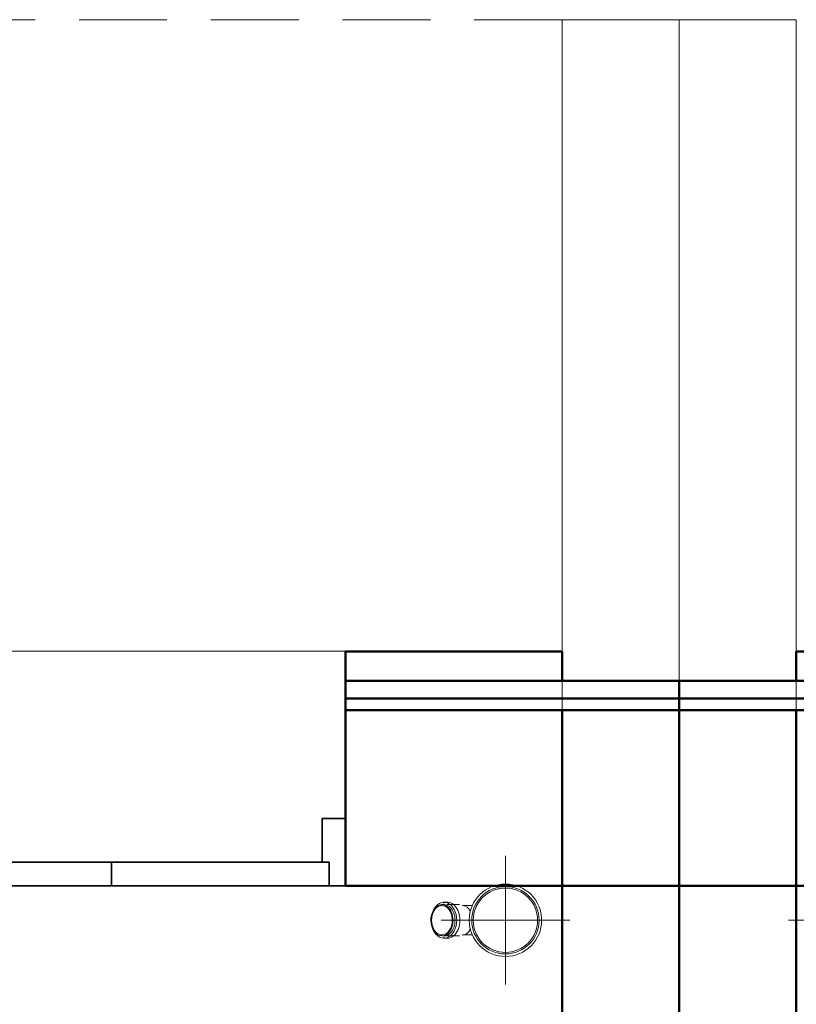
# Model space of a CAD drawing. Header units: millimetres. Extents: x -121 to 21670, y 1231 to 39176.
# Tile 36 of 44: x 12659 to 13986, y 37305 to 38988. Entities that reach past the tile are written whole.
import ezdxf

# ---------------------------------------------------------------- set-up
doc = ezdxf.new("R2010")
doc.units = ezdxf.units.MM
doc.linetypes.add('ADSK_Осевая', pattern=[700, 500, -100, 0, -100])
doc.linetypes.add('ADSK_Штриховая_ш3 п1_5', pattern=[225, 150, -75])
for name, color, linetype, lineweight in [('A-COLS-____-MCUT', 52, 'Continuous', 50), ('A-COLS-____-OTLN', 52, 'Continuous', 20), ('A-DETL-____-MBND', 5, 'ADSK_Штриховая_ш3 п1_5', 20), ('A-DOOR-____-MCUT', 31, 'Continuous', 35), ('A-DOOR-____-OTLN', 31, 'Continuous', 20), ('A-GENM-____-MCUT', 13, 'Continuous', 50), ('A-GENM-____-OTLN', 13, 'Continuous', 20), ('A-PART-____-MCUT', 2, 'Continuous', 50), ('A-PART-____-OTLN', 2, 'Continuous', 20), ('A-WALL-____-MCUT', 113, 'Continuous', 50), ('A-WALL-____-OTLN', 113, 'Continuous', 20), ('P-PIPE-____-CNTR', 3, 'ADSK_Осевая', 20), ('P-PIPE-____-OTLN', 3, 'Continuous', 20), ('S-BEAM-____-OTLN', 12, 'Continuous', 20)]:
    doc.layers.add(name, color=color, linetype=linetype, lineweight=lineweight)

# ---------------------------------------------------------------- blocks, each defined once
blk = doc.blocks.new('Прямая форма - V line-609275-В_Этаж 02_Канализация')
at = {"layer": 'A-DETL-____-MBND', "color": 253}
for p, q in [((-100, 8850), (-100, 7770)), ((100, 8850), (-100, 8850)), ((100, 7720), (100, 8850))]:
    blk.add_line(p, q, dxfattribs=at)
blk = doc.blocks.new('Прямая форма - BMR - 002-609276-В_Этаж 02_Канализация')
blk.add_blockref('Прямая форма - V line-609275-В_Этаж 02_Канализация', (0, 0))
blk = doc.blocks.new('Прямая форма - V line-609682-В_Этаж 02_Канализация')
at = {"layer": 'A-DETL-____-MBND', "color": 253}
for p, q in [((-100, 8850), (-100, 7720)), ((100, 8850), (-100, 8850)), ((100, 7770), (100, 8850))]:
    blk.add_line(p, q, dxfattribs=at)
blk = doc.blocks.new('Прямая форма - BMR - 002-609683-В_Этаж 02_Канализация')
blk.add_blockref('Прямая форма - V line-609682-В_Этаж 02_Канализация', (0, 0))
blk = doc.blocks.new('Прямая форма - V line-610177-В_Этаж 02_Канализация')
at = {"layer": 'A-DOOR-____-MCUT', "color": 53}
for p, q in [((28, 400), (0, 400)), ((0, 400), (0, 285)), ((400, 400), (28, 400)), ((28, 400), (28, 360)), ((28, 360), (28, 400)), ((400, 360), (400, 400)), ((600, 400), (400, 400)), ((400, 400), (400, 360)), ((600, 360), (600, 400)), ((972, 400), (600, 400)), ((600, 400), (600, 360)), ((972, 360), (972, 400)), ((1000, 400), (972, 400)), ((972, 400), (972, 360)), ((1000, 285), (1000, 400)), ((28, 360), (400, 360)), ((40, 360), (28, 360)), ((40, 285), (40, 360)), ((400, 360), (600, 360)), ((600, 360), (972, 360)), ((960, 360), (960, 285)), ((972, 360), (960, 360)), ((0, 285), (40, 285)), ((960, 285), (1000, 285))]:
    blk.add_line(p, q, dxfattribs=at)
at = {"layer": 'A-DOOR-____-OTLN', "color": 253}
for p, q in [((796.5, 454.1), (804.6, 457.1)), ((804.6, 457.1), (830.5, 464)), ((804.6, 457.1), (832, 457.2)), ((832, 457.2), (806.7, 450.4)), ((830.5, 464), (856.9, 468.7)), ((830.5, 464), (857.8, 461.7)), ((857.8, 461.7), (832, 457.2)), ((883.6, 471), (856.9, 468.7)), ((856.9, 468.7), (883.9, 464)), ((857.8, 461.7), (883.9, 464)), ((897, 471), (883.6, 471)), ((883.9, 464), (897, 464)), ((897, 471), (922, 471)), ((897, 464), (897, 471)), ((897, 464), (897, 471)), ((922, 464), (897, 464)), ((912, 413), (912, 464)), ((913.3, 464), (913.3, 413)), ((917, 464), (917, 413)), ((922, 471), (927, 471)), ((922, 464), (922, 471)), ((922, 413), (922, 464)), ((927, 464), (922, 464)), ((927, 464), (922, 464)), ((927, 471), (930.7, 471)), ((927, 464), (927, 471)), ((927, 413), (927, 464)), ((927, 464), (930.7, 464)), ((930.7, 464), (927, 464)), ((930.7, 471), (932, 471)), ((930.7, 464), (930.7, 471)), ((930.7, 464), (932, 464)), ((930.7, 413), (930.7, 464)), ((932, 464), (930.7, 464)), ((932, 464), (932, 471)), ((932, 413), (932, 464)), ((798.8, 447.5), (796.5, 454.1)), ((806.7, 450.4), (798.8, 447.5)), ((900, 403), (902, 407)), ((904.7, 407), (902, 407)), ((902.9, 403), (904.7, 407)), ((904.7, 407), (909.4, 407)), ((909, 403), (910, 413)), ((911.6, 413), (910, 413)), ((910.7, 403), (911.6, 413)), ((911.6, 413), (916, 413)), ((916, 413), (915.5, 403)), ((916, 413), (922, 413)), ((922, 413), (928, 413)), ((922, 413), (922, 403)), ((928, 413), (932.4, 413)), ((928, 413), (928.5, 403)), ((932.4, 413), (934, 413)), ((932.4, 413), (933.3, 403)), ((934, 413), (935, 403)), ((934.6, 407), (939.3, 407)), ((939.3, 407), (942, 407)), ((939.3, 407), (941.1, 403)), ((942, 407), (944, 403)), ((950.5, 403), (893.5, 403)), ((893.5, 403), (893.5, 401)), ((950.5, 401), (950.5, 403))]:
    blk.add_line(p, q, dxfattribs=at)
blk = doc.blocks.new('Прямая форма - კარ2-610178-В_Этаж 02_Канализация')
blk.add_blockref('Прямая форма - V line-610177-В_Этаж 02_Канализация', (0, 0))
blk = doc.blocks.new('Прямая форма - Insulation - Thermal Break-610615-В_Этаж 02_Канализация')
at = {"layer": 'A-WALL-____-MCUT', "color": 9}
for p, q in [((789.9, 80), (0, 80)), ((0, 80), (0, 50)), ((789.9, 50), (789.9, 80)), ((2360, 80), (1789.9, 80)), ((1789.9, 80), (1789.9, 50)), ((2360, 50), (2360, 80)), ((0, 50), (789.9, 50)), ((1789.9, 50), (2360, 50))]:
    blk.add_line(p, q, dxfattribs=at)
blk = doc.blocks.new('Прямая форма - Masonry Block - Structural-610616-В_Этаж 02_Канализация')
at = {"layer": 'A-WALL-____-MCUT', "color": 9}
for p, q in [((789.9, 400), (350, 400)), ((350, 400), (350, 100)), ((789.9, 100), (789.9, 400)), ((2160, 400), (1789.9, 400)), ((1789.9, 400), (1789.9, 100)), ((2160, 100), (2160, 400)), ((350, 100), (789.9, 100)), ((1789.9, 100), (2160, 100))]:
    blk.add_line(p, q, dxfattribs=at)
blk = doc.blocks.new('Прямая форма - Concrete - Structural-610617-В_Этаж 02_Канализация')
at = {"layer": 'A-WALL-____-MCUT', "color": 9}
for p, q in [((320, 100), (0, 100)), ((0, 100), (0, 80)), ((320, 80), (320, 100)), ((350, 92.2), (350, 100)), ((350, 100), (579.5, 100)), ((350, 80), (350, 92.2)), ((579.5, 100), (789.9, 100)), ((789.9, 100), (789.9, 89.6)), ((789.9, 89.6), (789.9, 80)), ((1789.9, 90.4), (1789.9, 100)), ((1789.9, 100), (2062.6, 100)), ((1789.9, 80), (1789.9, 90.4)), ((2062.6, 100), (2360, 100)), ((2360, 100), (2360, 100)), ((2360, 100), (2360, 87.5)), ((2360, 87.5), (2360, 80)), ((0, 80), (320, 80)), ((579.5, 80), (350, 80)), ((789.9, 80), (579.5, 80)), ((2062.6, 80), (1789.9, 80)), ((2360, 80), (2062.6, 80)), ((2360, 80), (2360, 80))]:
    blk.add_line(p, q, dxfattribs=at)
at = {"layer": 'A-WALL-____-OTLN', "color": 253}
for p, q in [((579.5, 100), (350, 100)), ((350, 92.2), (350, 100)), ((350, 92.2), (350, 80)), ((789.9, 100), (579.5, 100)), ((789.9, 89.6), (789.9, 100)), ((789.9, 80), (789.9, 89.6)), ((2062.6, 100), (1789.9, 100)), ((1789.9, 100), (1789.9, 90.4)), ((1789.9, 90.4), (1789.9, 80)), ((2062.6, 100), (2360, 100)), ((2360, 100), (2360, 100)), ((2360, 87.5), (2360, 100)), ((2360, 87.5), (2360, 80)), ((579.5, 80), (350, 80)), ((579.5, 80), (789.9, 80)), ((1789.9, 80), (2062.6, 80)), ((2360, 80), (2062.6, 80)), ((2360, 80), (2360, 80))]:
    blk.add_line(p, q, dxfattribs=at)
blk = doc.blocks.new('Прямая форма - Gypsum Plasterboard - Waterproof-610618-В_Этаж 02_Канализация')
at = {"layer": 'A-WALL-____-MCUT', "color": 9}
for p, q in [((789.9, 50), (350, 50)), ((350, 50), (350, 0)), ((789.9, 0), (789.9, 50)), ((2160, 50), (1789.9, 50)), ((1789.9, 50), (1789.9, 0)), ((2160, 0), (2160, 50)), ((350, 0), (789.9, 0)), ((1789.9, 0), (2160, 0))]:
    blk.add_line(p, q, dxfattribs=at)
blk = doc.blocks.new('Прямая форма - SW - 009-610619-В_Этаж 02_Канализация')
for name in ['Прямая форма - Masonry Block - Structural-610616-В_Этаж 02_Канализация', 'Прямая форма - Concrete - Structural-610617-В_Этаж 02_Канализация', 'Прямая форма - Insulation - Thermal Break-610615-В_Этаж 02_Канализация', 'Прямая форма - Gypsum Plasterboard - Waterproof-610618-В_Этаж 02_Канализация']:
    blk.add_blockref(name, (0, 0))
blk = doc.blocks.new('Family - Insulation - Thermal Break-610621-В_Этаж 02_Канализация')
at = {"layer": 'A-PART-____-MCUT', "color": 9}
for p, q in [((789.9, 80), (0, 80)), ((0, 80), (0, 50)), ((789.9, 50), (789.9, 80)), ((2360, 80), (1789.9, 80)), ((1789.9, 80), (1789.9, 50)), ((2360, 50), (2360, 80)), ((0, 50), (789.9, 50)), ((1789.9, 50), (2360, 50))]:
    blk.add_line(p, q, dxfattribs=at)
blk = doc.blocks.new('Family - Masonry Block - Structural-610623-В_Этаж 02_Канализация')
at = {"layer": 'A-PART-____-MCUT', "color": 9}
for p, q in [((789.9, 400), (350, 400)), ((350, 400), (350, 100)), ((789.9, 100), (789.9, 400)), ((2160, 400), (1789.9, 400)), ((1789.9, 400), (1789.9, 100)), ((2160, 100), (2160, 400)), ((350, 100), (789.9, 100)), ((1789.9, 100), (2160, 100))]:
    blk.add_line(p, q, dxfattribs=at)
blk = doc.blocks.new('Family - Concrete - Structural-610625-В_Этаж 02_Канализация')
at = {"layer": 'A-PART-____-MCUT', "color": 9}
for p, q in [((320, 100), (0, 100)), ((0, 100), (0, 80)), ((320, 80), (320, 100)), ((350, 92.2), (350, 100)), ((350, 100), (579.5, 100)), ((350, 80), (350, 92.2)), ((579.5, 100), (789.9, 100)), ((789.9, 100), (789.9, 89.6)), ((789.9, 89.6), (789.9, 80)), ((1789.9, 90.4), (1789.9, 100)), ((1789.9, 100), (2062.6, 100)), ((1789.9, 80), (1789.9, 90.4)), ((2062.6, 100), (2360, 100)), ((2360, 100), (2360, 100)), ((2360, 100), (2360, 87.5)), ((2360, 87.5), (2360, 80)), ((0, 80), (320, 80)), ((579.5, 80), (350, 80)), ((789.9, 80), (579.5, 80)), ((2062.6, 80), (1789.9, 80)), ((2360, 80), (2062.6, 80)), ((2360, 80), (2360, 80))]:
    blk.add_line(p, q, dxfattribs=at)
at = {"layer": 'A-PART-____-OTLN', "color": 253}
for p, q in [((579.5, 100), (350, 100)), ((350, 92.2), (350, 100)), ((350, 92.2), (350, 80)), ((789.9, 100), (579.5, 100)), ((789.9, 89.6), (789.9, 100)), ((789.9, 80), (789.9, 89.6)), ((2062.6, 100), (1789.9, 100)), ((1789.9, 100), (1789.9, 90.4)), ((1789.9, 90.4), (1789.9, 80)), ((2062.6, 100), (2360, 100)), ((2360, 100), (2360, 100)), ((2360, 87.5), (2360, 100)), ((2360, 87.5), (2360, 80)), ((579.5, 80), (350, 80)), ((579.5, 80), (789.9, 80)), ((1789.9, 80), (2062.6, 80)), ((2360, 80), (2062.6, 80)), ((2360, 80), (2360, 80))]:
    blk.add_line(p, q, dxfattribs=at)
blk = doc.blocks.new('Family - Gypsum Plasterboard - Waterproof-610629-В_Этаж 02_Канализация')
at = {"layer": 'A-PART-____-MCUT', "color": 9}
for p, q in [((789.9, 50), (350, 50)), ((350, 50), (350, 0)), ((789.9, 0), (789.9, 50)), ((2160, 50), (1789.9, 50)), ((1789.9, 50), (1789.9, 0)), ((2160, 0), (2160, 50)), ((350, 0), (789.9, 0)), ((1789.9, 0), (2160, 0))]:
    blk.add_line(p, q, dxfattribs=at)
blk = doc.blocks.new('Прямая форма - V line-610729-В_Этаж 02_Канализация')
at = {"layer": 'A-WALL-____-MCUT', "color": 9}
for p, q in [((7470, 0), (3930, 0)), ((7470, -200), (7470, 0)), ((3930, -200), (7470, -200))]:
    blk.add_line(p, q, dxfattribs=at)
at = {"layer": 'A-WALL-____-OTLN', "color": 253}
for p, q in [((7800.4, 0), (7770, 0)), ((7770, -78.4), (7770, 0)), ((7800.4, 0), (7820, 0)), ((7820, -78.4), (7820, 0)), ((7770, -78.4), (7770, -200)), ((7820, -200), (7820, -78.4)), ((7788.7, -200), (7770, -200)), ((7770, -200), (7770, -200)), ((7788.7, -200), (7820, -200)), ((7820, -200), (7820, -200))]:
    blk.add_line(p, q, dxfattribs=at)
blk = doc.blocks.new('Прямая форма - SW - 012-610730-В_Этаж 02_Канализация')
blk.add_blockref('Прямая форма - V line-610729-В_Этаж 02_Канализация', (0, 0))
blk = doc.blocks.new('Прямая форма - Concrete - Structural-610941-В_Этаж 02_Канализация')
at = {"layer": 'A-WALL-____-MCUT', "color": 9}
for p, q in [((320, -80), (0, -80)), ((0, -80), (0, -100)), ((320, -100), (320, -80)), ((350, -87.8), (350, -80)), ((350, -80), (579.5, -80)), ((579.5, -80), (789.9, -80)), ((789.9, -80), (789.9, -90.4)), ((1789.9, -89.6), (1789.9, -80)), ((1789.9, -80), (2062.6, -80)), ((2062.6, -80), (2360, -80)), ((2360, -80), (2360, -80)), ((2360, -80), (2360, -87.5)), ((0, -100), (320, -100)), ((350, -100), (350, -87.8)), ((579.5, -100), (350, -100)), ((789.9, -100), (579.5, -100)), ((789.9, -90.4), (789.9, -100)), ((1789.9, -100), (1789.9, -89.6)), ((2062.6, -100), (1789.9, -100)), ((2360, -100), (2062.6, -100)), ((2360, -87.5), (2360, -100)), ((2360, -100), (2360, -100))]:
    blk.add_line(p, q, dxfattribs=at)
at = {"layer": 'A-WALL-____-OTLN', "color": 253}
for p, q in [((350, -87.8), (350, -80)), ((579.5, -80), (350, -80)), ((789.9, -80), (579.5, -80)), ((789.9, -90.4), (789.9, -80)), ((1789.9, -80), (1789.9, -89.6)), ((2062.6, -80), (1789.9, -80)), ((2062.6, -80), (2360, -80)), ((2360, -87.5), (2360, -80)), ((2360, -80), (2360, -80)), ((350, -87.8), (350, -100)), ((579.5, -100), (350, -100)), ((579.5, -100), (789.9, -100)), ((789.9, -100), (789.9, -90.4)), ((1789.9, -89.6), (1789.9, -100)), ((1789.9, -100), (2062.6, -100)), ((2062.6, -100), (2360, -100)), ((2360, -100), (2360, -87.5)), ((2360, -100), (2360, -100))]:
    blk.add_line(p, q, dxfattribs=at)
blk = doc.blocks.new('Прямая форма - Gypsum Plasterboard - Waterproof-610942-В_Этаж 02_Канализация')
at = {"layer": 'A-WALL-____-MCUT', "color": 9}
for p, q in [((789.9, 0), (350, 0)), ((350, 0), (350, -50)), ((789.9, -50), (789.9, 0)), ((2160, 0), (1789.9, 0)), ((1789.9, 0), (1789.9, -50)), ((2160, -50), (2160, 0)), ((350, -50), (789.9, -50)), ((1789.9, -50), (2160, -50))]:
    blk.add_line(p, q, dxfattribs=at)
blk = doc.blocks.new('Прямая форма - Insulation - Thermal Break-610943-В_Этаж 02_Канализация')
at = {"layer": 'A-WALL-____-MCUT', "color": 9}
for p, q in [((789.9, -50), (0, -50)), ((0, -50), (0, -80)), ((789.9, -80), (789.9, -50)), ((2360, -50), (1789.9, -50)), ((1789.9, -50), (1789.9, -80)), ((2360, -80), (2360, -50)), ((0, -80), (789.9, -80)), ((1789.9, -80), (2360, -80))]:
    blk.add_line(p, q, dxfattribs=at)
blk = doc.blocks.new('Прямая форма - Masonry Block - Structural-610944-В_Этаж 02_Канализация')
at = {"layer": 'A-WALL-____-MCUT', "color": 9}
for p, q in [((789.9, -100), (350, -100)), ((350, -100), (350, -400)), ((789.9, -400), (789.9, -100)), ((2160, -100), (1789.9, -100)), ((1789.9, -100), (1789.9, -400)), ((2160, -400), (2160, -100)), ((350, -400), (789.9, -400)), ((1789.9, -400), (2160, -400))]:
    blk.add_line(p, q, dxfattribs=at)
blk = doc.blocks.new('Прямая форма - SW - 009-610945-В_Этаж 02_Канализация')
for name in ['Прямая форма - Gypsum Plasterboard - Waterproof-610942-В_Этаж 02_Канализация', 'Прямая форма - Insulation - Thermal Break-610943-В_Этаж 02_Канализация', 'Прямая форма - Concrete - Structural-610941-В_Этаж 02_Канализация', 'Прямая форма - Masonry Block - Structural-610944-В_Этаж 02_Канализация']:
    blk.add_blockref(name, (0, 0))
blk = doc.blocks.new('Family - Concrete - Structural-610947-В_Этаж 02_Канализация')
at = {"layer": 'A-PART-____-MCUT', "color": 9}
for p, q in [((320, -80), (0, -80)), ((0, -80), (0, -100)), ((320, -100), (320, -80)), ((350, -87.8), (350, -80)), ((350, -80), (579.5, -80)), ((579.5, -80), (789.9, -80)), ((789.9, -80), (789.9, -90.4)), ((1789.9, -89.6), (1789.9, -80)), ((1789.9, -80), (2062.6, -80)), ((2062.6, -80), (2360, -80)), ((2360, -80), (2360, -80)), ((2360, -80), (2360, -87.5)), ((0, -100), (320, -100)), ((350, -100), (350, -87.8)), ((579.5, -100), (350, -100)), ((789.9, -100), (579.5, -100)), ((789.9, -90.4), (789.9, -100)), ((1789.9, -100), (1789.9, -89.6)), ((2062.6, -100), (1789.9, -100)), ((2360, -100), (2062.6, -100)), ((2360, -87.5), (2360, -100)), ((2360, -100), (2360, -100))]:
    blk.add_line(p, q, dxfattribs=at)
at = {"layer": 'A-PART-____-OTLN', "color": 253}
for p, q in [((350, -87.8), (350, -80)), ((579.5, -80), (350, -80)), ((789.9, -80), (579.5, -80)), ((789.9, -90.4), (789.9, -80)), ((1789.9, -80), (1789.9, -89.6)), ((2062.6, -80), (1789.9, -80)), ((2062.6, -80), (2360, -80)), ((2360, -87.5), (2360, -80)), ((2360, -80), (2360, -80)), ((350, -87.8), (350, -100)), ((579.5, -100), (350, -100)), ((579.5, -100), (789.9, -100)), ((789.9, -100), (789.9, -90.4)), ((1789.9, -89.6), (1789.9, -100)), ((1789.9, -100), (2062.6, -100)), ((2062.6, -100), (2360, -100)), ((2360, -100), (2360, -87.5)), ((2360, -100), (2360, -100))]:
    blk.add_line(p, q, dxfattribs=at)
blk = doc.blocks.new('Family - კარ2-610949-В_Этаж 02_Канализация')
at = {"layer": 'A-GENM-____-MCUT', "lineweight": 9}
for p, q in [((500, 1), (-500, 1)), ((-500, 1), (-500, -401)), ((500, -401), (500, 1)), ((-500, -401), (500, -401))]:
    blk.add_line(p, q, dxfattribs=at)
blk = doc.blocks.new('Family - Gypsum Plasterboard - Waterproof-610951-В_Этаж 02_Канализация')
at = {"layer": 'A-PART-____-MCUT', "color": 9}
for p, q in [((789.9, 0), (350, 0)), ((350, 0), (350, -50)), ((789.9, -50), (789.9, 0)), ((2160, 0), (1789.9, 0)), ((1789.9, 0), (1789.9, -50)), ((2160, -50), (2160, 0)), ((350, -50), (789.9, -50)), ((1789.9, -50), (2160, -50))]:
    blk.add_line(p, q, dxfattribs=at)
blk = doc.blocks.new('Family - Insulation - Thermal Break-610953-В_Этаж 02_Канализация')
at = {"layer": 'A-PART-____-MCUT', "color": 9}
for p, q in [((789.9, -50), (0, -50)), ((0, -50), (0, -80)), ((789.9, -80), (789.9, -50)), ((2360, -50), (1789.9, -50)), ((1789.9, -50), (1789.9, -80)), ((2360, -80), (2360, -50)), ((0, -80), (789.9, -80)), ((1789.9, -80), (2360, -80))]:
    blk.add_line(p, q, dxfattribs=at)
blk = doc.blocks.new('Family - Masonry Block - Structural-610955-В_Этаж 02_Канализация')
at = {"layer": 'A-PART-____-MCUT', "color": 9}
for p, q in [((789.9, -100), (350, -100)), ((350, -100), (350, -400)), ((789.9, -400), (789.9, -100)), ((2160, -100), (1789.9, -100)), ((1789.9, -100), (1789.9, -400)), ((2160, -400), (2160, -100)), ((350, -400), (789.9, -400)), ((1789.9, -400), (2160, -400))]:
    blk.add_line(p, q, dxfattribs=at)
blk = doc.blocks.new('Прямая форма - V line-610957-В_Этаж 02_Канализация')
at = {"layer": 'A-WALL-____-OTLN', "color": 253}
for p, q in [((786.9, 0), (100, 0)), ((100, -78.4), (100, 0)), ((150, 0), (1230, 0)), ((150, 0), (1230, 0)), ((786.9, 0), (806.5, 0)), ((806.5, 0), (1230, 0)), ((1230, -200), (1230, 0)), ((1230, -72.7), (1230, 0)), ((1230, -200), (1230, 0)), ((100, -200), (100, -78.4)), ((1230, -200), (1230, -72.7)), ((1230, -200), (100, -200)), ((510.9, -200), (100, -200)), ((1230, -200), (100, -200)), ((100, -200), (100, -200)), ((510.9, -200), (1230, -200))]:
    blk.add_line(p, q, dxfattribs=at)
blk = doc.blocks.new('Прямая форма - SW - 012-610958-В_Этаж 02_Канализация')
at = {"layer": 'A-GENM-____-OTLN', "lineweight": 9}
blk.add_line((150, 0), (1230, 0), dxfattribs=at)
blk.add_blockref('Прямая форма - V line-610957-В_Этаж 02_Канализация', (0, 0))
blk = doc.blocks.new('Прямая форма - V line-611083-В_Этаж 02_Канализация')
at = {"layer": 'A-WALL-____-OTLN', "color": 253}
for p, q in [((100, 200), (1230, 200)), ((100, 78.4), (100, 200)), ((100, 200), (100, 200)), ((1230, 200), (100, 200)), ((806.2, 200), (100, 200)), ((806.2, 200), (1230, 200)), ((1230, 200), (1230, 127.3)), ((1230, 200), (1230, 0)), ((1230, 0), (1230, 200)), ((1230, 127.3), (1230, 0)), ((100, 0), (100, 78.4)), ((119.6, 0), (100, 0)), ((510.9, 0), (119.6, 0)), ((1230, 0), (150, 0)), ((150, 0), (1230, 0)), ((510.9, 0), (1230, 0))]:
    blk.add_line(p, q, dxfattribs=at)
blk = doc.blocks.new('Прямая форма - SW - 012-611084-В_Этаж 02_Канализация')
at = {"layer": 'A-GENM-____-OTLN', "lineweight": 9}
blk.add_line((150, 0), (1230, 0), dxfattribs=at)
blk.add_blockref('Прямая форма - V line-611083-В_Этаж 02_Канализация', (0, 0))
blk = doc.blocks.new('Прямая форма - V line-611165-В_Этаж 02_Канализация')
at = {"layer": 'A-COLS-____-MCUT', "color": 9}
for p, q in [((-100, 32.4), (-100, 150)), ((-100, 150), (21.6, 150)), ((21.6, 150), (100, 150)), ((100, 150), (100, 90.7)), ((100, 90.7), (100, 40.9)), ((100, 40.9), (100, -150)), ((-100, -150), (-100, 32.4)), ((-21.6, -150), (-100, -150)), ((100, -150), (-21.6, -150)), ((100, -150), (100, -150))]:
    blk.add_line(p, q, dxfattribs=at)
at = {"layer": 'A-COLS-____-OTLN', "color": 253}
for p, q in [((21.6, 150), (-100, 150)), ((-100, 32.4), (-100, 150)), ((21.6, 150), (100, 150)), ((100, 90.7), (100, 150)), ((100, 40.9), (100, 90.7)), ((100, -150), (100, 40.9)), ((-100, 32.4), (-100, -150)), ((-21.6, -150), (-100, -150)), ((-21.6, -150), (100, -150)), ((100, -150), (100, -150))]:
    blk.add_line(p, q, dxfattribs=at)
blk = doc.blocks.new('Прямая форма - CRE - 001-611166-В_Этаж 02_Канализация')
blk.add_blockref('Прямая форма - V line-611165-В_Этаж 02_Канализация', (0, 0))
blk = doc.blocks.new('Прямая форма - Timber - Floor-611369-В_Этаж 02_Канализация')
at = {"layer": 'A-DETL-____-MBND', "color": 253}
for p, q in [((-200, 0), (-1864.5, 0)), ((-200, -1080), (-200, 0))]:
    blk.add_line(p, q, dxfattribs=at)
blk = doc.blocks.new('Прямая форма - SLA - 009-611372-В_Этаж 02_Канализация')
blk.add_blockref('Прямая форма - Timber - Floor-611369-В_Этаж 02_Канализация', (0, 0))
blk = doc.blocks.new('Family - Timber - Floor-611376-В_Этаж 02_Канализация')
at = {"layer": 'A-DETL-____-MBND', "color": 253}
for p, q in [((-200, 0), (-1864.5, 0)), ((-200, -1080), (-200, 0))]:
    blk.add_line(p, q, dxfattribs=at)
blk = doc.blocks.new('Прямая форма - V line-611828-В_Этаж 02_Канализация')
at = {"layer": 'A-WALL-____-MCUT', "color": 9}
for p, q in [((7470, 200), (3930, 200)), ((7470, 0), (7470, 200)), ((3930, 0), (7470, 0))]:
    blk.add_line(p, q, dxfattribs=at)
at = {"layer": 'A-WALL-____-OTLN', "color": 253}
for p, q in [((7770, 121.6), (7770, 200)), ((7770, 200), (7770, 200)), ((7801.2, 200), (7770, 200)), ((7801.2, 200), (7820, 200)), ((7820, 121.6), (7820, 200)), ((7820, 200), (7820, 200)), ((7770, 121.6), (7770, 0)), ((7820, 0), (7820, 121.6)), ((7789.6, 0), (7770, 0)), ((7789.6, 0), (7820, 0))]:
    blk.add_line(p, q, dxfattribs=at)
blk = doc.blocks.new('Прямая форма - SW - 012-611829-В_Этаж 02_Канализация')
blk.add_blockref('Прямая форма - V line-611828-В_Этаж 02_Канализация', (0, 0))
blk = doc.blocks.new('Прямая форма - V line-611894-В_Этаж 02_Канализация')
at = {"layer": 'A-COLS-____-MCUT', "color": 9}
for p, q in [((-100, -32.4), (-100, 150)), ((-100, 150), (21.6, 150)), ((21.6, 150), (100, 150)), ((100, 150), (100, 32.4)), ((100, 32.4), (100, -150)), ((-100, -91.6), (-100, -32.4)), ((-100, -150), (-100, -91.6)), ((21.6, -150), (-100, -150)), ((-100, -150), (-100, -150)), ((100, -150), (21.6, -150))]:
    blk.add_line(p, q, dxfattribs=at)
at = {"layer": 'A-COLS-____-OTLN', "color": 253}
for p, q in [((21.6, 150), (-100, 150)), ((-100, 150), (-100, -32.4)), ((21.6, 150), (100, 150)), ((100, 150), (100, 32.4)), ((100, 32.4), (100, -150)), ((-100, -32.4), (-100, -91.6)), ((-100, -91.6), (-100, -150)), ((21.6, -150), (-100, -150)), ((-100, -150), (-100, -150)), ((21.6, -150), (100, -150))]:
    blk.add_line(p, q, dxfattribs=at)
blk = doc.blocks.new('Прямая форма - CRE - 001-611895-В_Этаж 02_Канализация')
blk.add_blockref('Прямая форма - V line-611894-В_Этаж 02_Канализация', (0, 0))
blk = doc.blocks.new('V line_ifc_RVT-1-В_Этаж 02_Канализация')
at = {"layer": 'A-COLS-____-OTLN', "color": 253, "lineweight": 20, "rotation": 180}
for name, p in [('Прямая форма - CRE - 001-611895-В_Этаж 02_Канализация', (33763.2, 37657.6)), ('Прямая форма - CRE - 001-611166-В_Этаж 02_Канализация', (33963.2, 37657.6))]:
    blk.add_blockref(name, p, dxfattribs=at)
at = {"layer": 'A-DOOR-____-OTLN', "color": 253, "lineweight": 20, "rotation": 180}
blk.add_blockref('Прямая форма - კარ2-610178-В_Этаж 02_Канализация', (33293.2, 37907.6), dxfattribs=at)
at = {"layer": 'A-GENM-____-OTLN', "color": 253, "lineweight": 20}
for name, p in [('Прямая форма - SLA - 009-611372-В_Этаж 02_Канализация', (33863.2, 38987.6)), ('Family - კარ2-610949-В_Этаж 02_Канализация', (32793.2, 37907.6))]:
    blk.add_blockref(name, p, dxfattribs=at)
at = {"layer": 'A-PART-____-OTLN', "color": 253, "lineweight": 20}
for name, p in [('Family - Timber - Floor-611376-В_Этаж 02_Канализация', (33863.2, 38987.6)), ('Family - Gypsum Plasterboard - Waterproof-610951-В_Этаж 02_Канализация', (31503.2, 37907.6)), ('Family - Insulation - Thermal Break-610953-В_Этаж 02_Канализация', (31503.2, 37907.6)), ('Family - Concrete - Structural-610947-В_Этаж 02_Канализация', (31503.2, 37907.6)), ('Family - Masonry Block - Structural-610955-В_Этаж 02_Канализация', (31503.2, 37907.6))]:
    blk.add_blockref(name, p, dxfattribs=at)
at = {"layer": 'A-PART-____-OTLN', "color": 253, "lineweight": 20, "rotation": 180}
for name in ['Family - Gypsum Plasterboard - Waterproof-610629-В_Этаж 02_Канализация', 'Family - Insulation - Thermal Break-610621-В_Этаж 02_Канализация', 'Family - Concrete - Structural-610625-В_Этаж 02_Канализация', 'Family - Masonry Block - Structural-610623-В_Этаж 02_Канализация']:
    blk.add_blockref(name, (36223.2, 37907.6), dxfattribs=at)
at = {"layer": 'A-WALL-____-OTLN', "color": 253, "lineweight": 20}
for name, p, rotation in [('Прямая форма - SW - 012-610958-В_Этаж 02_Канализация', (33663.2, 37757.6), 90), ('Прямая форма - SW - 012-611084-В_Этаж 02_Канализация', (34063.2, 37757.6), 90), ('Прямая форма - SW - 009-610619-В_Этаж 02_Канализация', (36223.2, 37907.6), 180), ('Прямая форма - SW - 012-610730-В_Этаж 02_Канализация', (33663.2, 30037.6), 90), ('Прямая форма - SW - 012-611829-В_Этаж 02_Канализация', (34063.2, 30037.6), 90)]:
    blk.add_blockref(name, p, dxfattribs=dict(at, rotation=rotation))
blk.add_blockref('Прямая форма - SW - 009-610945-В_Этаж 02_Канализация', (31503.2, 37907.6), dxfattribs=at)
at = {"layer": 'S-BEAM-____-OTLN', "color": 253, "lineweight": 20}
for name, p in [('Прямая форма - BMR - 002-609276-В_Этаж 02_Канализация', (33763.2, 30137.6)), ('Прямая форма - BMR - 002-609683-В_Этаж 02_Канализация', (33963.2, 30137.6))]:
    blk.add_blockref(name, p, dxfattribs=at)

msp = doc.modelspace()

# ---------------------------------------------------------------- linework, layer by layer
at = {"layer": 'P-PIPE-____-CNTR', "color": 22}
for p, q in [((13489.1403, 37338.5053), (13489.1403, 37558.5053)), ((13379.1403, 37448.5053), (13599.1403, 37448.5053)), ((13489.1403, 37448.5053), (13415.6012, 37448.5053)), ((13489.1403, 37448.5053), (13489.1496, 37448.5143)), ((13973.0456, 37448.5055), (14193.0456, 37448.5055))]:
    msp.add_line(p, q, dxfattribs=at)
at = {"layer": 'P-PIPE-____-OTLN', "color": 22}
for p, q in [((13389.7698, 37479.3053), (13384.2544, 37479.3053)), ((13384.2544, 37475.2553), (13380.7188, 37475.2553)), ((13410.983, 37475.2553), (13389.7698, 37475.2553)), ((13432.9464, 37473.5053), (13415.6012, 37473.5053)), ((13420.3379, 37472.5911), (13416.0513, 37474.2771)), ((13380.7188, 37421.7553), (13384.2544, 37421.7553)), ((13384.2544, 37417.7053), (13389.7698, 37417.7053)), ((13389.7698, 37421.7553), (13410.983, 37421.7553)), ((13415.6012, 37423.5053), (13432.9464, 37423.5053)), ((13416.0513, 37422.7335), (13420.3379, 37424.4195))]:
    msp.add_line(p, q, dxfattribs=at)
for radius, start, end in [(61.9, 0, 180), (57.6, 0, 180), (55, 0, 180), (55, 126.2666045, 130.5160508), (55, 101.0371368, 103.5958115), (55, 76.4041885, 78.9628632), (55, 49.4839492, 53.7333955), (55, 152.8856764, 156.6393905), (55, 23.3606095, 27.1143236), (61.9, 180, 0), (57.6, 180, 0), (55, 180, 0), (55, 203.3606095, 207.1143236), (55, 332.8856764, 336.6393905), (55, 229.4839492, 233.7333955), (55, 256.4041885, 258.9628632), (55, 281.0371368, 283.5958115), (55, 306.2666045, 310.5160508)]:
    msp.add_arc((13489.1403, 37448.5053), radius, start, end, dxfattribs=at)
for centre, major_axis, start_param, end_param in [((13380.7188, 37448.5053), (0, 26.75), 4.71238898, 7.853981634), ((13384.2544, 37448.5053), (0, 30.8), 4.71238898, 7.276925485), ((13384.2544, 37448.5053), (0, 26.75), 4.71238898, 6.597344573), ((13389.7698, 37448.5053), (0, 30.8), 4.71238898, 6.597344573), ((13380.7188, 37448.5053), (0, 25), 4.71238898, 7.853981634), ((13415.6012, 37448.5053), (0, 25), 5.368439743, 5.946310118), ((13380.7188, 37448.5053), (0, 26.75), 1.570796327, 4.71238898), ((13380.7188, 37448.5053), (0, 25), 1.570796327, 4.71238898), ((13384.2544, 37448.5053), (0, 30.8), 2.147852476, 4.71238898), ((13384.2544, 37448.5053), (0, 26.75), 2.827433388, 4.71238898), ((13389.7698, 37448.5053), (0, 30.8), 2.827433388, 4.71238898), ((13415.6012, 37448.5053), (0, 25), 3.478467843, 4.074711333)]:
    msp.add_ellipse(centre, major_axis=major_axis, ratio=0.707106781, start_param=start_param, end_param=end_param, dxfattribs=at)

# ---------------------------------------------------------------- block references
at = {"lineweight": 9}
msp.add_blockref('V line_ifc_RVT-1-В_Этаж 02_Канализация', (-20077.1477, 0), dxfattribs=at)

doc.saveas('drawing.dxf')
